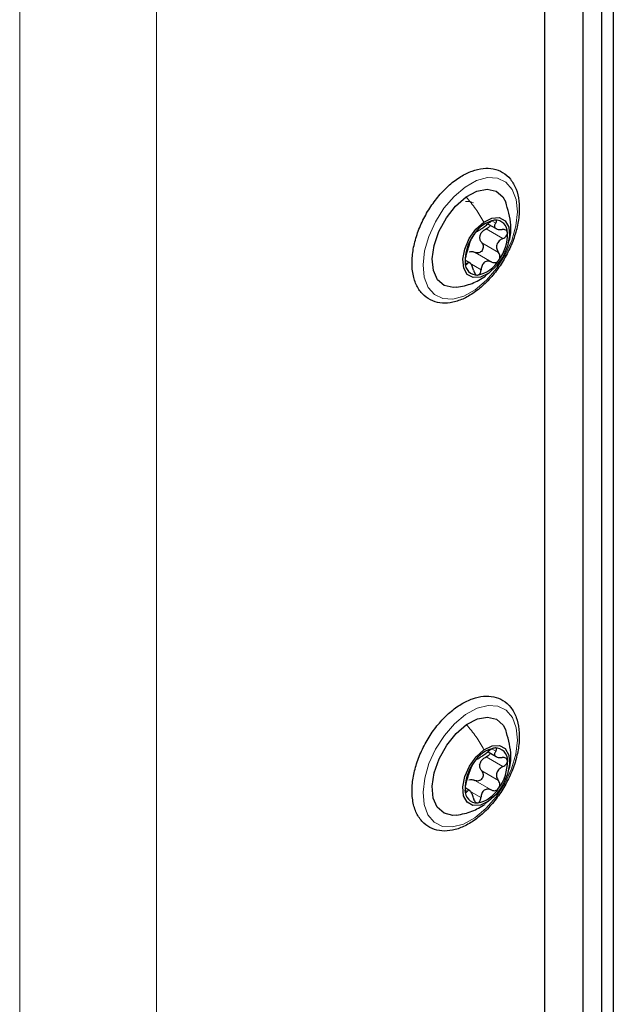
# Paper-space layout 'Blatt2' of a CAD drawing. Header units: millimetres. Extents: x 5 to 418, y 2 to 292.
# Tile 75 of 87: x 285 to 296, y 145 to 163. Entities that reach past the tile are written whole.
import ezdxf

# ---------------------------------------------------------------- set-up
doc = ezdxf.new("R2010")
doc.units = ezdxf.units.MM

psp = doc.layouts.new('Blatt2')

# ---------------------------------------------------------------- linework, layer by layer
at = {"color": 7, "linetype": 'Continuous', "lineweight": 18}
for p, q in [((284.705, 75.954), (284.705, 218.848)), ((287.25, 218.848), (287.25, 75.954)), ((293.498, 159.227), (293.55, 159.196)), ((293.374, 159.089), (293.685, 158.91)), ((293.168, 158.653), (293.479, 158.473)), ((293.293, 158.829), (293.604, 158.65)), ((292.981, 158.464), (293.019, 158.442)), ((293.071, 158.452), (293.279, 158.332)), ((293.353, 158.217), (293.421, 158.269)), ((293.499, 149.428), (293.553, 149.397)), ((293.374, 149.287), (293.685, 149.107)), ((293.29, 149.027), (293.602, 148.847)), ((293.165, 148.851), (293.476, 148.671)), ((292.981, 148.668), (293.018, 148.647)), ((293.067, 148.653), (293.276, 148.533)), ((293.346, 148.414), (293.416, 148.468))]:
    psp.add_line(p, q, dxfattribs=at)
at = {"color": 7, "linetype": 'Continuous', "lineweight": 25}
for p, q in [((295.17, 212.985), (295.17, 117.45)), ((294.463, 117.041), (294.463, 212.577)), ((294.463, 118.19), (294.463, 211.575)), ((295.524, 122.283), (295.524, 168.826)), ((295.736, 122.161), (295.736, 168.704)), ((293.408, 159.18), (293.556, 159.095)), ((293.068, 158.462), (292.981, 158.512)), ((293.41, 149.38), (293.559, 149.294)), ((293.065, 148.665), (292.981, 148.714))]:
    psp.add_line(p, q, dxfattribs=at)
at = {"color": 7, "linetype": 'Continuous', "lineweight": 18, "flags": 128}
for points in [[(292.983, 159.866), (293.194, 159.985), (293.399, 160.041), (293.585, 160.032), (293.741, 159.958), (293.859, 159.823), (293.931, 159.636), (293.954, 159.406), (293.925, 159.148), (293.848, 158.876), (293.725, 158.606), (293.565, 158.355), (293.377, 158.135), (293.171, 157.961), (292.96, 157.843), (292.755, 157.786), (292.569, 157.795), (292.413, 157.869), (292.295, 158.004), (292.223, 158.192), (292.2, 158.421), (292.229, 158.68), (292.306, 158.951), (292.429, 159.221), (292.589, 159.473), (292.777, 159.692), (292.983, 159.866)], [(292.989, 159.598), (293.073, 159.596), (293.139, 159.571)], [(292.992, 150.074), (293.203, 150.19), (293.407, 150.244), (293.592, 150.232), (293.747, 150.155), (293.863, 150.018), (293.933, 149.829), (293.954, 149.598), (293.923, 149.339), (293.844, 149.067), (293.72, 148.797), (293.558, 148.547), (293.369, 148.329), (293.162, 148.157), (292.951, 148.041), (292.747, 147.987), (292.562, 147.998), (292.407, 148.075), (292.291, 148.212), (292.221, 148.402), (292.2, 148.633), (292.231, 148.892), (292.31, 149.164), (292.434, 149.433), (292.596, 149.684), (292.785, 149.902), (292.992, 150.074)]]:
    psp.add_lwpolyline(points, dxfattribs=at)
at = {"color": 7, "linetype": 'Continuous', "lineweight": 25, "flags": 128}
for points in [[(293.001, 159.682), (293.202, 159.79), (293.393, 159.827), (293.559, 159.79), (293.685, 159.682), (293.738, 159.585)], [(292.827, 158.006), (292.761, 158.001), (292.595, 158.038), (292.469, 158.146), (292.392, 158.316), (292.37, 158.535), (292.406, 158.784), (292.496, 159.044), (292.633, 159.293), (292.806, 159.512), (293.001, 159.682)], [(293.421, 158.269), (293.27, 158.194), (293.131, 158.185), (293.022, 158.243), (292.956, 158.361), (292.939, 158.525), (292.976, 158.716), (293.06, 158.909), (293.182, 159.083), (293.327, 159.215)], [(293.327, 159.215), (293.478, 159.291), (293.617, 159.3), (293.726, 159.242), (293.792, 159.124), (293.809, 158.959), (293.772, 158.769), (293.688, 158.575), (293.566, 158.402), (293.421, 158.269)], [(292.828, 148.207), (292.754, 148.202), (292.59, 148.242), (292.465, 148.352), (292.39, 148.524), (292.371, 148.744), (292.408, 148.994), (292.5, 149.254), (292.639, 149.503), (292.813, 149.72), (293.008, 149.888)], [(293.008, 149.888), (293.209, 149.994), (293.4, 150.028), (293.564, 149.989), (293.689, 149.878), (293.738, 149.787)], [(293.416, 148.468), (293.266, 148.394), (293.128, 148.387), (293.02, 148.447), (292.954, 148.566), (292.94, 148.732), (292.977, 148.923), (293.063, 149.116), (293.186, 149.289), (293.332, 149.42)], [(293.332, 149.42), (293.482, 149.494), (293.62, 149.501), (293.728, 149.441), (293.794, 149.321), (293.808, 149.156), (293.771, 148.965), (293.685, 148.771), (293.562, 148.599), (293.416, 148.468)]]:
    psp.add_lwpolyline(points, dxfattribs=at)
at = {"color": 7, "linetype": 'Continuous', "lineweight": 25}
for centre, radius, start, end in [((293.647, 158.674), 0.59, 101.0001, 149.1133), ((293.542, 159.028), 0.225, 357.6719, 92.1289), ((292.964, 158.99), 0.804, 323.1588, 2.0218), ((293.784, 158.494), 0.804, 143.1588, 182.0218), ((293.543, 158.888), 0.295, 156.3956, 168.7849), ((293.206, 158.457), 0.225, 177.6719, 272.1289), ((293.101, 158.811), 0.59, 281.0001, 329.1133), ((293.642, 148.881), 0.583, 100.3556, 148.8814), ((293.542, 149.228), 0.227, 356.9647, 90.9981), ((293.79, 148.694), 0.81, 142.8994, 181.578), ((293.543, 149.083), 0.297, 156.0733, 168.4042), ((292.958, 149.194), 0.81, 322.8994, 1.578), ((293.206, 148.66), 0.227, 176.9647, 270.9981), ((293.106, 149.006), 0.583, 280.3556, 328.8814)]:
    psp.add_arc(centre, radius, start, end, dxfattribs=at)
for points, knots in [([(292.001, 158.339), (292.007, 158.298), (292.023, 158.179), (292.087, 158.006), (292.21, 157.845), (292.373, 157.743), (292.559, 157.702), (292.758, 157.72), (292.966, 157.792), (293.178, 157.919), (293.383, 158.096), (293.571, 158.313), (293.732, 158.559), (293.86, 158.824), (293.948, 159.095), (293.992, 159.362), (293.989, 159.612), (293.937, 159.834), (293.834, 160.017), (293.686, 160.145), (293.509, 160.213), (293.315, 160.22), (293.11, 160.172), (292.899, 160.068), (292.689, 159.912), (292.493, 159.712), (292.319, 159.477), (292.176, 159.219), (292.07, 158.949), (292.006, 158.679), (291.991, 158.476), (291.999, 158.368), (292.001, 158.339)], [0, 0, 0, 0, 0.018839, 0.054381, 0.089356, 0.122811, 0.155346, 0.188041, 0.221896, 0.256749, 0.291928, 0.327044, 0.36209, 0.397134, 0.43225, 0.467524, 0.503044, 0.538805, 0.574237, 0.608382, 0.641151, 0.67361, 0.706908, 0.741402, 0.776519, 0.811672, 0.846742, 0.881776, 0.916855, 0.952048, 0.987452, 1, 1, 1, 1]), ([(293.783, 158.828), (293.789, 158.843), (293.834, 158.946), (293.844, 159.217), (293.777, 159.45), (293.736, 159.591)], [0, 0, 0, 0, 0.063852, 0.434261, 1, 1, 1, 1]), ([(293.534, 159.253), (293.525, 159.251), (293.506, 159.248), (293.472, 159.232), (293.438, 159.211), (293.419, 159.195), (293.409, 159.187)], [0, 0, 0, 0, 0.250032, 0.499632, 0.749228, 1, 1, 1, 1]), ([(293.55, 159.196), (293.555, 159.204), (293.565, 159.219), (293.566, 159.238), (293.557, 159.252), (293.542, 159.253), (293.534, 159.253)], [0, 0, 0, 0, 0.249816, 0.499908, 0.75012, 1, 1, 1, 1]), ([(293.208, 159.046), (293.206, 159.046), (293.2, 159.044), (293.184, 159.03), (293.163, 159.008), (293.148, 158.987), (293.14, 158.977)], [0, 0, 0, 0, 0.249806, 0.500054, 0.750309, 1, 1, 1, 1]), ([(293.208, 159.046), (293.215, 159.048), (293.224, 159.051), (293.252, 159.07), (293.278, 159.088), (293.31, 159.111), (293.356, 159.144), (293.388, 159.17), (293.409, 159.187)], [0, 0, 0, 0, 0.249194, 0.37433, 0.498925, 0.624004, 0.749757, 1, 1, 1, 1]), ([(293.273, 159.006), (293.286, 159.023), (293.313, 159.059), (293.354, 159.079), (293.374, 159.089)], [0, 0, 0, 0, 0.49811, 1, 1, 1, 1]), ([(293.447, 159.157), (293.444, 159.15), (293.435, 159.132), (293.409, 159.107), (293.386, 159.095), (293.374, 159.089)], [0, 0, 0, 0, 0.2590135, 0.628758, 1, 1, 1, 1]), ([(293.55, 159.196), (293.54, 159.18), (293.524, 159.155), (293.527, 159.126), (293.538, 159.106), (293.561, 159.091), (293.603, 159.076), (293.642, 159.077), (293.669, 159.077)], [0, 0, 0, 0, 0.2492191, 0.3743567, 0.4989469, 0.6240198, 0.7497675, 1, 1, 1, 1]), ([(293.768, 159.019), (293.765, 159.028), (293.761, 159.048), (293.737, 159.067), (293.706, 159.078), (293.681, 159.077), (293.669, 159.077)], [0, 0, 0, 0, 0.24999, 0.499611, 0.749127, 1, 1, 1, 1]), ([(293.685, 158.91), (293.697, 158.916), (293.72, 158.928), (293.748, 158.955), (293.766, 158.987), (293.767, 159.008), (293.768, 159.019)], [0, 0, 0, 0, 0.2498531, 0.4999013, 0.7501145, 1, 1, 1, 1]), ([(293.002, 158.61), (293.01, 158.633), (293.021, 158.668), (293.037, 158.722), (293.049, 158.762), (293.061, 158.799), (293.075, 158.84), (293.08, 158.858), (293.084, 158.87)], [0, 0, 0, 0, 0.24922, 0.374358, 0.498948, 0.624021, 0.749768, 1, 1, 1, 1]), ([(293.14, 158.977), (293.133, 158.966), (293.118, 158.944), (293.101, 158.912), (293.089, 158.886), (293.086, 158.875), (293.084, 158.87)], [0, 0, 0, 0, 0.249858, 0.4994668, 0.7490113, 1, 1, 1, 1]), ([(293.293, 158.829), (293.281, 158.847), (293.257, 158.881), (293.255, 158.924), (293.254, 158.945)], [0, 0, 0, 0, 0.500645, 1, 1, 1, 1]), ([(293.685, 158.91), (293.66, 158.897), (293.623, 158.877), (293.587, 158.834), (293.569, 158.797), (293.563, 158.758), (293.569, 158.705), (293.59, 158.672), (293.604, 158.65)], [0, 0, 0, 0, 0.24922, 0.374358, 0.498948, 0.624021, 0.749768, 1, 1, 1, 1]), ([(293.055, 158.662), (293.074, 158.666), (293.112, 158.675), (293.149, 158.66), (293.168, 158.653)], [0, 0, 0, 0, 0.498111, 1, 1, 1, 1]), ([(293.293, 158.829), (293.299, 158.819), (293.313, 158.799), (293.32, 158.762), (293.315, 158.723), (293.298, 158.686), (293.271, 158.659), (293.237, 158.643), (293.201, 158.64), (293.179, 158.649), (293.168, 158.653)], [0, 0, 0, 0, 0.1252342, 0.2495027, 0.374346, 0.4990796, 0.6239086, 0.7493965, 0.8744451, 1, 1, 1, 1]), ([(293.608, 158.508), (293.614, 158.519), (293.627, 158.542), (293.631, 158.582), (293.624, 158.619), (293.61, 158.64), (293.604, 158.65)], [0, 0, 0, 0, 0.249858, 0.499467, 0.749011, 1, 1, 1, 1]), ([(293.002, 158.61), (292.999, 158.599), (292.992, 158.577), (292.984, 158.539), (292.979, 158.499), (292.98, 158.477), (292.98, 158.466)], [0, 0, 0, 0, 0.249853, 0.499901, 0.750114, 1, 1, 1, 1]), ([(292.98, 158.466), (292.982, 158.457), (292.985, 158.439), (292.995, 158.427), (293.007, 158.427), (293.015, 158.437), (293.019, 158.442)], [0, 0, 0, 0, 0.24999, 0.499611, 0.749127, 1, 1, 1, 1]), ([(293.138, 158.323), (293.131, 158.349), (293.12, 158.389), (293.097, 158.431), (293.08, 158.454), (293.062, 158.466), (293.041, 158.469), (293.028, 158.453), (293.019, 158.442)], [0, 0, 0, 0, 0.249219, 0.374357, 0.498947, 0.62402, 0.749767, 1, 1, 1, 1]), ([(293.479, 158.473), (293.456, 158.481), (293.42, 158.494), (293.372, 158.487), (293.34, 158.471), (293.313, 158.445), (293.288, 158.401), (293.282, 158.36), (293.279, 158.332)], [0, 0, 0, 0, 0.2491937, 0.3743301, 0.4989253, 0.6240038, 0.7497569, 1, 1, 1, 1]), ([(293.479, 158.473), (293.49, 158.469), (293.512, 158.461), (293.548, 158.464), (293.582, 158.478), (293.599, 158.498), (293.608, 158.508)], [0, 0, 0, 0, 0.249806, 0.500054, 0.750309, 1, 1, 1, 1]), ([(293.138, 158.323), (293.141, 158.31), (293.148, 158.286), (293.166, 158.256), (293.188, 158.234), (293.205, 158.233), (293.214, 158.232)], [0, 0, 0, 0, 0.249816, 0.499908, 0.75012, 1, 1, 1, 1]), ([(293.214, 158.232), (293.222, 158.234), (293.239, 158.238), (293.26, 158.262), (293.274, 158.294), (293.277, 158.32), (293.279, 158.332)], [0, 0, 0, 0, 0.250032, 0.499632, 0.749228, 1, 1, 1, 1]), ([(292.823, 158.005), (292.922, 158.024), (293.114, 158.06), (293.279, 158.161), (293.359, 158.211)], [0, 0, 0, 0, 0.513586, 1, 1, 1, 1]), ([(292, 148.551), (292.005, 148.51), (292.02, 148.39), (292.083, 148.216), (292.204, 148.053), (292.365, 147.948), (292.55, 147.904), (292.749, 147.919), (292.957, 147.989), (293.169, 148.114), (293.374, 148.289), (293.563, 148.504), (293.725, 148.75), (293.855, 149.014), (293.945, 149.285), (293.991, 149.552), (293.991, 149.803), (293.94, 150.027), (293.839, 150.211), (293.693, 150.343), (293.517, 150.413), (293.324, 150.423), (293.119, 150.377), (292.908, 150.275), (292.698, 150.122), (292.501, 149.923), (292.326, 149.689), (292.182, 149.432), (292.074, 149.162), (292.008, 148.892), (291.991, 148.689), (291.998, 148.58), (292, 148.551)], [0, 0, 0, 0, 0.018831, 0.054389, 0.089418, 0.122938, 0.155483, 0.188144, 0.221943, 0.256767, 0.291946, 0.327066, 0.362113, 0.397156, 0.432267, 0.467533, 0.50304, 0.538794, 0.57426, 0.608476, 0.641283, 0.673734, 0.706978, 0.741429, 0.776532, 0.811689, 0.846762, 0.881796, 0.916872, 0.952058, 0.987451, 1, 1, 1, 1]), ([(293.788, 149.041), (293.793, 149.052), (293.835, 149.151), (293.844, 149.418), (293.776, 149.652), (293.736, 149.793)], [0, 0, 0, 0, 0.043416, 0.423913, 1, 1, 1, 1]), ([(293.212, 149.251), (293.217, 149.253), (293.226, 149.255), (293.254, 149.273), (293.281, 149.292), (293.313, 149.314), (293.359, 149.347), (293.391, 149.373), (293.412, 149.39)], [0, 0, 0, 0, 0.249194, 0.37433, 0.498925, 0.624004, 0.749757, 1, 1, 1, 1]), ([(293.449, 149.357), (293.445, 149.349), (293.436, 149.33), (293.409, 149.305), (293.385, 149.293), (293.374, 149.287)], [0, 0, 0, 0, 0.279933, 0.639239, 1, 1, 1, 1]), ([(293.538, 149.455), (293.528, 149.453), (293.51, 149.45), (293.476, 149.435), (293.442, 149.414), (293.422, 149.398), (293.412, 149.39)], [0, 0, 0, 0, 0.250032, 0.499632, 0.749228, 1, 1, 1, 1]), ([(293.553, 149.397), (293.542, 149.381), (293.527, 149.356), (293.528, 149.326), (293.54, 149.306), (293.563, 149.29), (293.604, 149.275), (293.644, 149.275), (293.67, 149.276)], [0, 0, 0, 0, 0.249219, 0.374357, 0.498947, 0.62402, 0.749767, 1, 1, 1, 1]), ([(293.553, 149.397), (293.557, 149.405), (293.567, 149.42), (293.569, 149.44), (293.56, 149.453), (293.545, 149.454), (293.538, 149.455)], [0, 0, 0, 0, 0.249816, 0.499908, 0.75012, 1, 1, 1, 1]), ([(293.144, 149.183), (293.136, 149.172), (293.121, 149.15), (293.104, 149.118), (293.091, 149.092), (293.088, 149.081), (293.086, 149.075)], [0, 0, 0, 0, 0.249858, 0.499467, 0.749011, 1, 1, 1, 1]), ([(293.212, 149.251), (293.209, 149.251), (293.204, 149.249), (293.187, 149.236), (293.167, 149.213), (293.151, 149.193), (293.144, 149.183)], [0, 0, 0, 0, 0.249806, 0.500054, 0.750309, 1, 1, 1, 1]), ([(293.272, 149.204), (293.285, 149.221), (293.312, 149.257), (293.353, 149.277), (293.374, 149.287)], [0, 0, 0, 0, 0.49811, 1, 1, 1, 1]), ([(293.768, 149.216), (293.766, 149.226), (293.761, 149.245), (293.738, 149.265), (293.707, 149.276), (293.682, 149.276), (293.67, 149.276)], [0, 0, 0, 0, 0.24999, 0.499611, 0.749127, 1, 1, 1, 1]), ([(293.685, 149.107), (293.697, 149.113), (293.72, 149.125), (293.748, 149.152), (293.767, 149.184), (293.768, 149.205), (293.768, 149.216)], [0, 0, 0, 0, 0.249853, 0.499901, 0.750114, 1, 1, 1, 1]), ([(293.003, 148.815), (293.01, 148.838), (293.022, 148.873), (293.038, 148.927), (293.05, 148.967), (293.062, 149.004), (293.077, 149.045), (293.083, 149.063), (293.086, 149.075)], [0, 0, 0, 0, 0.24922, 0.374358, 0.498948, 0.624021, 0.749768, 1, 1, 1, 1]), ([(293.29, 149.027), (293.297, 149.017), (293.31, 148.996), (293.317, 148.959), (293.313, 148.92), (293.295, 148.883), (293.267, 148.856), (293.234, 148.841), (293.198, 148.838), (293.176, 148.847), (293.165, 148.851)], [0, 0, 0, 0, 0.125234, 0.249503, 0.374346, 0.49908, 0.623909, 0.749397, 0.874445, 1, 1, 1, 1]), ([(293.29, 149.027), (293.279, 149.044), (293.255, 149.079), (293.253, 149.122), (293.252, 149.143)], [0, 0, 0, 0, 0.500645, 1, 1, 1, 1]), ([(293.685, 149.107), (293.66, 149.094), (293.622, 149.074), (293.586, 149.032), (293.568, 148.995), (293.562, 148.956), (293.567, 148.903), (293.588, 148.869), (293.602, 148.847)], [0, 0, 0, 0, 0.2492203, 0.374358, 0.498948, 0.6240206, 0.749768, 1, 1, 1, 1]), ([(293.003, 148.815), (292.999, 148.805), (292.992, 148.783), (292.984, 148.745), (292.979, 148.705), (292.98, 148.683), (292.98, 148.672)], [0, 0, 0, 0, 0.249853, 0.499901, 0.750114, 1, 1, 1, 1]), ([(293.052, 148.862), (293.071, 148.865), (293.109, 148.873), (293.146, 148.858), (293.165, 148.851)], [0, 0, 0, 0, 0.498111, 1, 1, 1, 1]), ([(293.604, 148.705), (293.611, 148.716), (293.624, 148.739), (293.628, 148.779), (293.621, 148.817), (293.608, 148.837), (293.602, 148.847)], [0, 0, 0, 0, 0.249858, 0.499467, 0.749011, 1, 1, 1, 1]), ([(292.98, 148.672), (292.981, 148.663), (292.984, 148.644), (292.994, 148.632), (293.006, 148.632), (293.014, 148.642), (293.018, 148.647)], [0, 0, 0, 0, 0.2499898, 0.4996108, 0.7491272, 1, 1, 1, 1]), ([(293.135, 148.525), (293.128, 148.552), (293.117, 148.592), (293.096, 148.633), (293.078, 148.657), (293.061, 148.669), (293.04, 148.672), (293.027, 148.657), (293.018, 148.647)], [0, 0, 0, 0, 0.249219, 0.374357, 0.498947, 0.62402, 0.749767, 1, 1, 1, 1]), ([(293.476, 148.671), (293.453, 148.68), (293.418, 148.693), (293.37, 148.686), (293.337, 148.671), (293.311, 148.645), (293.285, 148.601), (293.279, 148.56), (293.276, 148.533)], [0, 0, 0, 0, 0.249194, 0.37433, 0.498925, 0.624004, 0.749757, 1, 1, 1, 1]), ([(293.476, 148.671), (293.487, 148.667), (293.509, 148.659), (293.544, 148.661), (293.579, 148.676), (293.596, 148.695), (293.604, 148.705)], [0, 0, 0, 0, 0.249806, 0.500054, 0.750309, 1, 1, 1, 1]), ([(293.135, 148.525), (293.138, 148.513), (293.145, 148.488), (293.162, 148.457), (293.185, 148.436), (293.202, 148.434), (293.21, 148.433)], [0, 0, 0, 0, 0.249816, 0.499908, 0.75012, 1, 1, 1, 1]), ([(293.21, 148.433), (293.219, 148.435), (293.236, 148.439), (293.256, 148.462), (293.271, 148.494), (293.274, 148.52), (293.276, 148.533)], [0, 0, 0, 0, 0.250032, 0.4996317, 0.7492275, 1, 1, 1, 1]), ([(292.824, 148.207), (292.921, 148.225), (293.111, 148.261), (293.273, 148.36), (293.352, 148.407)], [0, 0, 0, 0, 0.514331, 1, 1, 1, 1])]:
    psp.add_open_spline(points, degree=3, knots=knots, dxfattribs=at)
at = {"color": 7, "linetype": 'Continuous', "lineweight": 18}
for points in [[(293.001, 159.682), (293.063, 159.609), (293.185, 159.463), (293.28, 159.298), (293.327, 159.215)], [(293.008, 149.888), (293.069, 149.815), (293.191, 149.669), (293.285, 149.503), (293.332, 149.42)]]:
    psp.add_open_spline(points, degree=3, dxfattribs=at)

doc.saveas('drawing.dxf')
